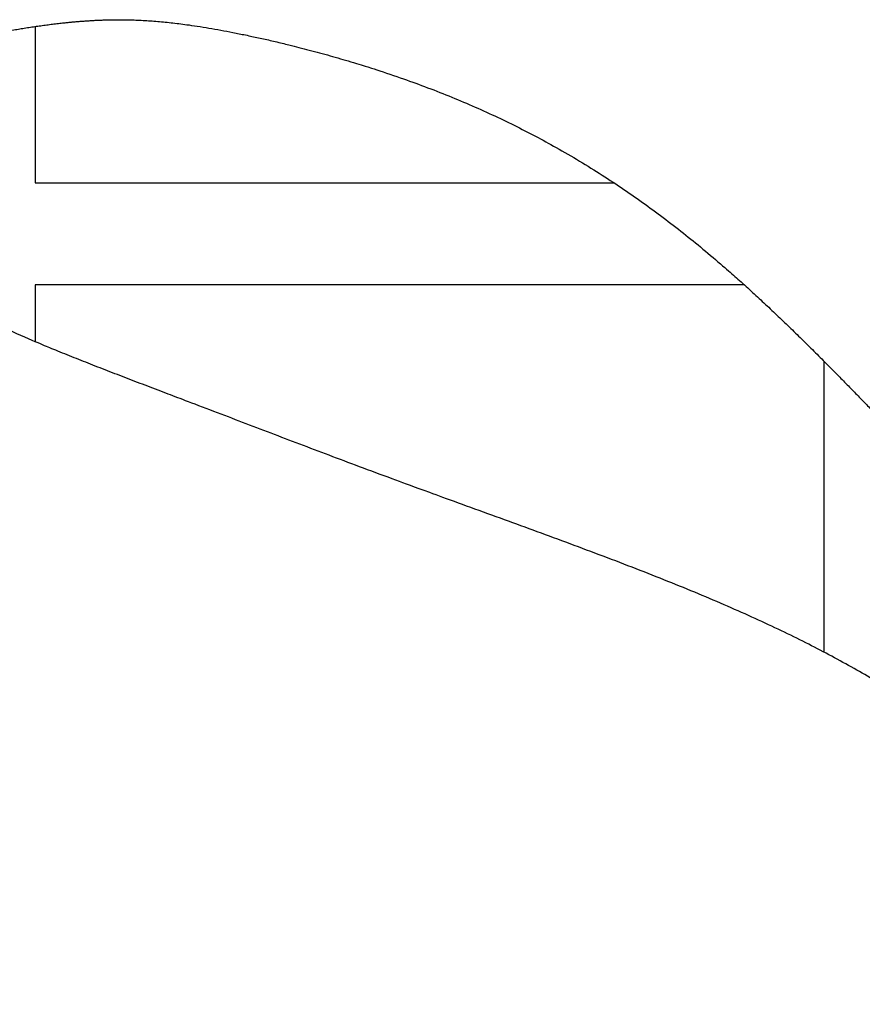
# Model space of a CAD drawing. Header units: inches. Extents: x 24 to 1128, y -74 to 748.
# Tile 197 of 256: x 521.3 to 522.94, y 334.59 to 336.5. Entities that reach past the tile are written whole.
import ezdxf

# ---------------------------------------------------------------- set-up
doc = ezdxf.new("R2010")
doc.units = ezdxf.units.IN
doc.header["$LTSCALE"] = 32
doc.header["$MEASUREMENT"] = 0
doc.layers.add('Visible (ANSI)', color=7, linetype='Continuous', lineweight=30)

msp = doc.modelspace()

# ---------------------------------------------------------------- linework, layer by layer
at = {"layer": 'Visible (ANSI)'}
for p, q in [((521.33449, 336.4901), (521.33449, 336.18545)), ((521.33449, 336.18545), (522.46175, 336.18545)), ((522.71454, 335.98733), (521.33449, 335.98733)), ((521.33449, 335.98733), (521.33449, 335.8766)), ((522.87046, 335.27173), (522.87046, 335.83781))]:
    msp.add_line(p, q, dxfattribs=at)
msp.add_open_spline([(518.34783, 332.09196), (518.6715, 331.84877), (518.93462, 331.38759), (520.23648, 330.88725), (521.09818, 330.75975), (522.10972, 330.82695), (522.78516, 331.13742), (523.5339, 331.57737), (524.009, 332.44157), (524.10871, 332.89914), (524.14907, 333.32828), (524.0742, 334.10245), (523.55127, 334.8641), (523.09192, 335.13927), (522.77752, 335.34927), (522.04473, 335.59753), (521.71107, 335.73285), (521.29098, 335.88567), (521.15915, 335.96259), (520.98708, 336.06274), (520.95273, 336.20559), (520.97203, 336.30716), (521.03332, 336.41026), (521.20621, 336.47399), (521.44668, 336.50928), (521.62631, 336.50697), (522.0557, 336.40607), (522.5173, 336.18691), (522.7791, 335.94266), (522.98033, 335.72191), (523.0889, 335.61532)], degree=4, knots=[0, 0, 0, 0, 0, 0.1079907, 0.1547212, 0.2012486, 0.2470921, 0.2940454, 0.3372682, 0.3771175, 0.415859, 0.4549111, 0.4946376, 0.5346615, 0.5743732, 0.6105211, 0.6453864, 0.6772921, 0.7036317, 0.7257064, 0.7440864, 0.761302, 0.7785384, 0.7973558, 0.818035, 0.8427922, 0.8706767, 0.8999369, 0.9306189, 1, 1, 1, 1, 1], dxfattribs=at)

doc.saveas('drawing.dxf')
